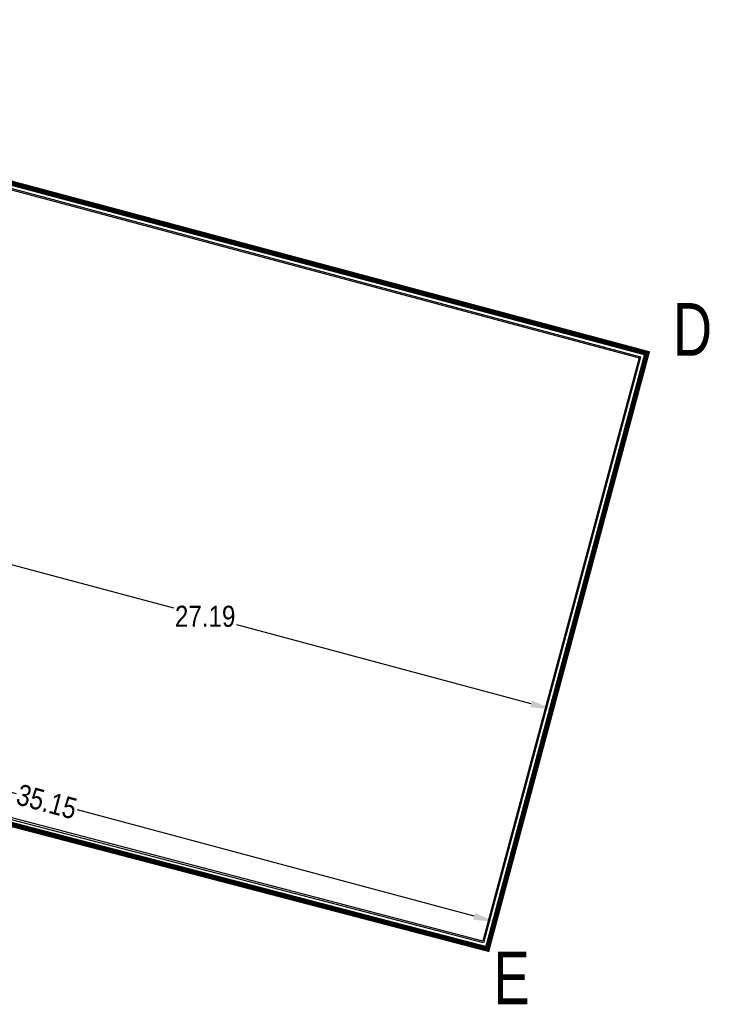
# Model space of a CAD drawing. Extents: x 6414462 to 7495468, y 5756825 to 5824657.
# Tile 12 of 54: x 6497183 to 6497209, y 5810086 to 5810123. Entities that reach past the tile are written whole.
import ezdxf

# ---------------------------------------------------------------- set-up
doc = ezdxf.new("R2010")
doc.units = 0
doc.linetypes.add('Lipnica teren 1$0$ACAD_ISO04W100', pattern=[30, 24, -3, 0, -3])
doc.layers.add('Lipnica teren 1$0$GRANICA', color=1, linetype='Lipnica teren 1$0$ACAD_ISO04W100', true_color=0xff0000)
doc.styles.add('Lipnica teren 1$0$Arial Narrow', font='ARIALN.TTF')
doc.styles.add('Lipnica teren 1$0$WYMIARY', font='swisscl.ttf')
doc.dimstyles.new('Lipnica teren 1$0$Standard', dxfattribs={"dimtxt": 0.8, "dimasz": 0.8, "dimexe": 0.18, "dimexo": 0.0625, "dimgap": 0.09, "dimtad": 0, "dimtih": 1, "dimtoh": 1, "dimzin": 0, "dimdsep": 46, "dimtxsty": 'Lipnica teren 1$0$Arial Narrow', "dimcen": 0.8, "dimadec": 0, "dimazin": 0, "dimtfac": 1, "dimtofl": 0, "dimtmove": 0, "dimatfit": 3, "dimfxl": 1, "dimtolj": 1, "dimtzin": 0, "dimarcsym": 0})

# ---------------------------------------------------------------- blocks, each defined once
blk = doc.blocks.new('*D48')
at = {"color": 0, "lineweight": -2, "transparency": 16777216}
for p, q in [((6497177.224, 5810105.674), (6497176.771, 5810103.984)), ((6497177.591, 5810103.951), (6497188.745, 5810100.959)), ((6497202.306, 5810097.321), (6497191.152, 5810100.313)), ((6497203.485, 5810098.629), (6497203.032, 5810096.94))]:
    blk.add_line(p, q, dxfattribs=at)
at = {"color": 0, "transparency": 16777216}
for points in [[(6497177.625, 5810104.08), (6497177.556, 5810103.822), (6497176.818, 5810104.158)], [(6497202.341, 5810097.45), (6497202.271, 5810097.193), (6497203.079, 5810097.114)]]:
    blk.add_solid(points, dxfattribs=at)
at = {"layer": 'Defpoints', "color": 0, "transparency": 16777216}
for p in [(6497177.241, 5810105.734), (6497203.501, 5810098.69), (6497203.079, 5810097.114)]:
    blk.add_point(p, dxfattribs=at)
at = {"color": 0, "transparency": 16777216, "insert": (6497189.948, 5810100.636), "char_height": 0.8, "attachment_point": 5, "style": 'Lipnica teren 1$0$Arial Narrow'}
blk.add_mtext('\\A1;27.19', dxfattribs=at)
blk = doc.blocks.new('*D60')
at = {"color": 0, "lineweight": -2, "transparency": 16777216}
for p, q in [((6497166.656, 5810096.993), (6497167.016, 5810098.336)), ((6497167.742, 5810097.954), (6497182.787, 5810093.918)), ((6497200.148, 5810089.26), (6497185.104, 5810093.296)), ((6497200.661, 5810088.082), (6497200.968, 5810089.226))]:
    blk.add_line(p, q, dxfattribs=at)
at = {"color": 0, "transparency": 16777216}
for points in [[(6497167.777, 5810098.083), (6497167.708, 5810097.826), (6497166.97, 5810098.162)], [(6497200.183, 5810089.389), (6497200.114, 5810089.131), (6497200.921, 5810089.052)]]:
    blk.add_solid(points, dxfattribs=at)
at = {"layer": 'Defpoints', "color": 0, "transparency": 16777216}
for p in [(6497166.64, 5810096.932), (6497200.921, 5810089.052), (6497200.644, 5810088.021)]:
    blk.add_point(p, dxfattribs=at)
at = {"color": 0, "transparency": 16777216, "insert": (6497183.945, 5810093.607), "char_height": 0.8, "attachment_point": 5, "rotation": 344.9811, "style": 'Lipnica teren 1$0$Arial Narrow'}
blk.add_mtext('\\A1;35.15', dxfattribs=at)
blk = doc.blocks.new('Lipnica teren 1')
at = {"elevation": 10.22}
for points in [[(6497155.948, 5810120.827), (6497159.873, 5810122.959), (6497206.458, 5810110.482), (6497200.506, 5810088.258), (6497149.618, 5810101.516)], [(6497156.056, 5810120.835), (6497159.879, 5810122.906), (6497206.396, 5810110.447), (6497200.471, 5810088.319), (6497149.751, 5810101.602)]]:
    blk.add_lwpolyline(points, close=True, dxfattribs=at)
at = {"layer": 'Lipnica teren 1$0$GRANICA', "ltscale": 0.1, "const_width": 0.2, "elevation": 10.22}
blk.add_lwpolyline([(6497153.48, 5810119.718), (6497159.849, 5810123.167), (6497206.696, 5810110.62), (6497200.644, 5810088.021), (6497147.64, 5810101.902)], close=True, dxfattribs=at)
at = {"layer": 'Lipnica teren 1$0$GRANICA', "ltscale": 0.1, "char_height": 2, "attachment_point": 1, "style": 'Lipnica teren 1$0$WYMIARY'}
for s, insert in [('D', (6497207.686, 5810112.524, 10.22)), ('E', (6497200.882, 5810087.922, 10.22))]:
    blk.add_mtext_dynamic_manual_height_columns(s, width=3.23335, gutter_width=62.5, heights=[0], dxfattribs=dict(at, insert=insert))
dim = blk.add_aligned_dim(p1=(6497177.241, 5810105.734, 10.22), p2=(6497203.501, 5810098.69, 10.22), distance=-1.631, dimstyle='Lipnica teren 1$0$Standard')
dim.commit()
dim.dimension.update_dxf_attribs({"geometry": '*D48', "text_midpoint": (6497189.948, 5810100.636, 10.22)})
dim = blk.add_linear_dim(base=(6497200.921, 5810089.052, 10.22), p1=(6497166.64, 5810096.932, 10.22), p2=(6497200.644, 5810088.021, 10.22), angle=344.9811, dimstyle='Lipnica teren 1$0$Standard', override={"dimtmove": 1})
dim.commit()
dim.dimension.update_dxf_attribs({"geometry": '*D60', "text_midpoint": (6497183.945, 5810093.607, 10.22)})

msp = doc.modelspace()

# ---------------------------------------------------------------- block references
msp.add_blockref('Lipnica teren 1', (0, 0))

doc.saveas('drawing.dxf')
